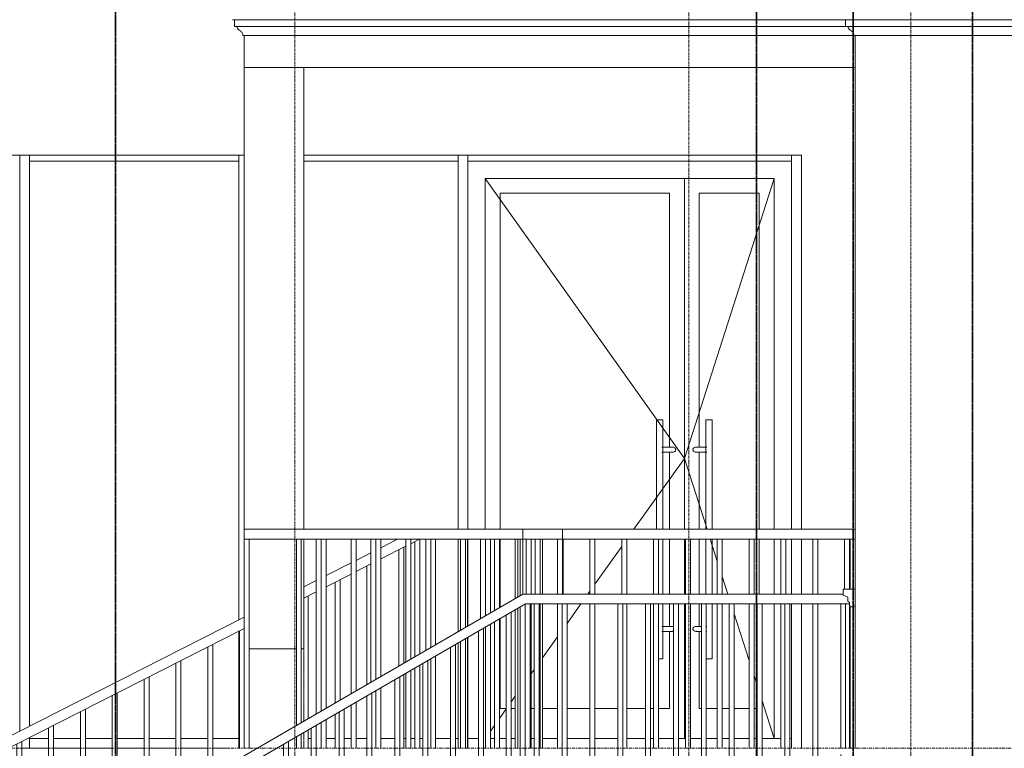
# Model space of a CAD drawing. Header units: millimetres. Extents: x -784 to 360321, y -10607 to 16514.
# Tile 12 of 95: x 63893 to 68840, y 0 to 3660. Entities that reach past the tile are written whole.
import ezdxf

# ---------------------------------------------------------------- set-up
doc = ezdxf.new("R2010")
doc.units = ezdxf.units.MM
for name, pattern in [('__FK_przerywana', [3.2004, 1.6002, -1.6002]), ('Linia siatki', [22.225, 12.7, -3.175, 3.175, -3.175]), ('Środek _2_', [31.75, 6.35, -4.7625, 15.875, -4.7625])]:
    doc.linetypes.add(name, pattern=pattern)
for name, color, linetype, lineweight in [('A-DETL-THIN', 7, 'Continuous', 5), ('A-FLOR-LEVL', 7, 'Continuous', 5), ('A-GENM', 7, 'Continuous', 5), ('A-GLAZ-CWMG', 7, 'Continuous', 5), ('S-COLS', 7, 'Continuous', 5), ('S-COLS-SYMB', 7, 'Continuous', 18), ('S-GRID', 7, 'Continuous', 5)]:
    doc.layers.add(name, color=color, linetype=linetype, lineweight=lineweight)
for name, color, linetype, lineweight, true_color in [('A-DOOR', 7, 'Continuous', 18, 0x7f7f7f), ('A-DOOR-HDLN', 7, 'Continuous', 18, 0x7f7f7f), ('A-FLOR', 7, 'Continuous', 18, 0x7f7f7f), ('A-FLOR-HRAL', 7, 'Continuous', 18, 0x7f7f7f), ('A-WALL', 7, 'Continuous', 18, 0x7f7f7f)]:
    doc.layers.add(name, color=color, linetype=linetype, lineweight=lineweight, true_color=true_color)

# ---------------------------------------------------------------- blocks, each defined once
blk = doc.blocks.new('Poręcz - 25mm-1252062-Wschód')
at = {"layer": 'A-FLOR-HRAL'}
for p, q in [((-15451.907452, 775), (-15451.907452, 1050)), ((-15426.907452, 775), (-15426.907452, 1050)), ((-15426.907452, 0), (-15426.907452, 725))]:
    blk.add_line(p, q, dxfattribs=at)
blk = doc.blocks.new('Poręcz - 25mm-V38-Wschód')
at = {"layer": 'A-FLOR-HRAL'}
for p, q in [((-15726.9, 651.7), (-15726.9, 1050)), ((-15701.9, 666.2), (-15701.9, 1050)), ((-15701.9, 0), (-15701.9, 608.4))]:
    blk.add_line(p, q, dxfattribs=at)
blk = doc.blocks.new('Poręcz - 25mm-V39-Wschód')
at = {"layer": 'A-FLOR-HRAL'}
for p, q in [((-16001.9, 492.1), (-16001.9, 1050)), ((-15976.9, 506.6), (-15976.9, 1050)), ((-15976.9, 0), (-15976.9, 448.8))]:
    blk.add_line(p, q, dxfattribs=at)
blk = doc.blocks.new('Poręcz - 25mm-V40-Wschód')
at = {"layer": 'A-FLOR-HRAL'}
for p, q in [((-16276.9, 332.5), (-16276.9, 1050)), ((-16251.9, 347.8), (-16251.9, 1050)), ((-16251.9, 0), (-16251.9, 289.2))]:
    blk.add_line(p, q, dxfattribs=at)
blk = doc.blocks.new('Poręcz - 25mm-V41-Wschód')
at = {"layer": 'A-FLOR-HRAL'}
for p, q in [((-16551.9, 172.9), (-16551.9, 1050)), ((-16526.9, 187.4), (-16526.9, 1050)), ((-16526.9, 0), (-16526.9, 129.6))]:
    blk.add_line(p, q, dxfattribs=at)
blk = doc.blocks.new('Poręcz - 25mm-V42-Wschód')
at = {"layer": 'A-FLOR-HRAL'}
for p, q in [((-16501.9, 1050), (-16501.9, 201.9)), ((-16501.9, 144.1), (-16501.9, 0))]:
    blk.add_line(p, q, dxfattribs=at)
blk = doc.blocks.new('Poręcz - 25mm-V43-Wschód')
at = {"layer": 'A-FLOR-HRAL'}
for p, q in [((-16226.9, 1050), (-16226.9, 361.5)), ((-16226.9, 303.7), (-16226.9, 0))]:
    blk.add_line(p, q, dxfattribs=at)
blk = doc.blocks.new('Poręcz - 25mm-V44-Wschód')
at = {"layer": 'A-FLOR-HRAL'}
for p, q in [((-15951.9, 1050), (-15951.9, 521.1)), ((-15951.9, 463.3), (-15951.9, 0))]:
    blk.add_line(p, q, dxfattribs=at)
blk = doc.blocks.new('Poręcz - 25mm-V45-Wschód')
at = {"layer": 'A-FLOR-HRAL'}
for p, q in [((-15676.9, 1050), (-15676.9, 680.7)), ((-15676.9, 622.9), (-15676.9, 0))]:
    blk.add_line(p, q, dxfattribs=at)
blk = doc.blocks.new('Poręcz - 25mm-V46-Wschód')
at = {"layer": 'A-FLOR-HRAL'}
for p, q in [((-15339.407452, 775), (-15339.407452, 1050)), ((-15314.407452, 775), (-15314.407452, 1050)), ((-15339.407452, 0), (-15339.407452, 725))]:
    blk.add_line(p, q, dxfattribs=at)
blk = doc.blocks.new('Poręcz - 25mm-V47-Wschód')
at = {"layer": 'A-FLOR-HRAL'}
for p, q in [((-15414.407452, 1050), (-15414.407452, 775)), ((-15414.407452, 725), (-15414.407452, 0))]:
    blk.add_line(p, q, dxfattribs=at)
blk = doc.blocks.new('Poręcz - Poręcz-1529069-Wschód')
for name in ['Poręcz - 25mm-V41-Wschód', 'Poręcz - 25mm-V42-Wschód', 'Poręcz - 25mm-V40-Wschód', 'Poręcz - 25mm-V43-Wschód', 'Poręcz - 25mm-V39-Wschód', 'Poręcz - 25mm-V44-Wschód', 'Poręcz - 25mm-V38-Wschód', 'Poręcz - 25mm-V45-Wschód', 'Poręcz - 25mm-1252062-Wschód', 'Poręcz - 25mm-V47-Wschód', 'Poręcz - 25mm-V46-Wschód']:
    blk.add_blockref(name, (0, 0))
blk = doc.blocks.new('Typ poręczy górnej - Górna poręcz_wewnętrzny_-1529173-Wschód')
at = {"layer": 'A-FLOR-HRAL'}
for p, q in [((-15314.407452, 1100), (-15514.407452, 1100)), ((-15314.407452, 1100), (-15314.407452, 1050)), ((-15314.407452, 1050), (-15514.407452, 1050))]:
    blk.add_line(p, q, dxfattribs=at)
blk = doc.blocks.new('Poręcz - 25mm-V51-Wschód')
at = {"layer": 'A-FLOR-HRAL'}
for p, q in [((-13916.9, 0), (-13916.9, 725)), ((-13891.9, 0), (-13891.9, 725)), ((-13916.9, -325), (-13916.9, -31)), ((-13891.9, -325), (-13891.9, -105))]:
    blk.add_line(p, q, dxfattribs=at)
blk = doc.blocks.new('Poręcz - 25mm-V48-Wschód')
at = {"layer": 'A-FLOR-HRAL'}
for p, q in [((2373.1, 3730), (2373.1, 4780)), ((2398.1, 3730), (2398.1, 4780))]:
    blk.add_line(p, q, dxfattribs=at)
blk = doc.blocks.new('Poręcz - 25mm-1535649-Wschód')
at = {"layer": 'A-FLOR-HRAL'}
for p, q in [((-15596.9, -487.5), (-15596.9, 669.3)), ((-15571.9, -487.5), (-15571.9, 683.8))]:
    blk.add_line(p, q, dxfattribs=at)
blk = doc.blocks.new('Poręcz - 25mm-1535647-Wschód')
at = {"layer": 'A-FLOR-HRAL'}
for p, q in [((-15711.9, -487.5), (-15711.9, 602.6)), ((-15736.9, -487.5), (-15736.9, 588.1))]:
    blk.add_line(p, q, dxfattribs=at)
blk = doc.blocks.new('Poręcz - 25mm-1535644-Wschód')
at = {"layer": 'A-FLOR-HRAL'}
for p, q in [((-15526.9, -325), (-15526.9, 709.9)), ((-15501.9, -325), (-15501.9, 724.4)), ((-15526.9, -325), (-15514.4, -325))]:
    blk.add_line(p, q, dxfattribs=at)
blk = doc.blocks.new('Poręcz - Poręcz-1535583-Wschód')
for name, p in [('Poręcz - 25mm-1535644-Wschód', (0, 0)), ('Poręcz - 25mm-V48-Wschód', (-17830, -4055)), ('Poręcz - 25mm-V48-Wschód', (-17690, -4055)), ('Poręcz - 25mm-V48-Wschód', (-17550, -4055)), ('Poręcz - 25mm-V48-Wschód', (-17410, -4055)), ('Poręcz - 25mm-V48-Wschód', (-17270, -4055)), ('Poręcz - 25mm-V48-Wschód', (-17130, -4055)), ('Poręcz - 25mm-V48-Wschód', (-16990, -4055)), ('Poręcz - 25mm-V48-Wschód', (-16850, -4055)), ('Poręcz - 25mm-V48-Wschód', (-16710, -4055)), ('Poręcz - 25mm-V48-Wschód', (-16570, -4055)), ('Poręcz - 25mm-V48-Wschód', (-16430, -4055)), ('Poręcz - 25mm-V51-Wschód', (0, 0)), ('Poręcz - 25mm-1535649-Wschód', (0, 0)), ('Poręcz - 25mm-1535647-Wschód', (0, 0)), ('Poręcz - 25mm-1535649-Wschód', (-280, -162.5)), ('Poręcz - 25mm-1535647-Wschód', (-280, -162.5)), ('Poręcz - 25mm-1535649-Wschód', (-560, -325)), ('Poręcz - 25mm-1535647-Wschód', (-560, -325)), ('Poręcz - 25mm-1535649-Wschód', (-840, -487.5)), ('Poręcz - 25mm-1535647-Wschód', (-840, -487.5)), ('Poręcz - 25mm-1535649-Wschód', (-1120, -650))]:
    blk.add_blockref(name, p)
blk = doc.blocks.new('Poręcz - 25mm-V53-Wschód')
at = {"layer": 'A-FLOR-HRAL'}
for p, q in [((-15501.5, 0), (-15501.5, 724.7)), ((-15476.5, 725), (-15476.5, 0)), ((-15501.5, -325), (-15501.5, -150)), ((-15476.5, -150), (-15476.5, -325))]:
    blk.add_line(p, q, dxfattribs=at)
blk = doc.blocks.new('Poręcz - Poręcz-1535587-Wschód')
blk.add_blockref('Poręcz - 25mm-V53-Wschód', (0, 0))
blk = doc.blocks.new('Typ poręczy górnej - Górna poręcz_wewnętrzny_-1535603-Wschód')
at = {"layer": 'A-FLOR-HRAL'}
for p, q in [((-15514.4, 775), (-16914.4, -37.5)), ((-13904.4, 775), (-15514.4, 775)), ((-15500.9, 725), (-16914.4, -95.3)), ((-13871.8, 725), (-15500.9, 725)), ((-16914.4, -95.3), (-16914.4, -37.5))]:
    blk.add_line(p, q, dxfattribs=at)
blk = doc.blocks.new('Poręcz - 25mm-V54-Wschód')
at = {"layer": 'A-FLOR-HRAL'}
for p, q in [((-15551.9, 753.2), (-15551.9, 1050)), ((-15526.9, 767.7), (-15526.9, 1050)), ((-15551.9, 0), (-15551.9, 695.4))]:
    blk.add_line(p, q, dxfattribs=at)
blk = doc.blocks.new('Poręcz - 25mm-V55-Wschód')
at = {"layer": 'A-FLOR-HRAL'}
for p, q in [((-15826.9, 593.6), (-15826.9, 1050)), ((-15801.9, 608.1), (-15801.9, 1050)), ((-15801.9, 0), (-15801.9, 550.3)), ((-15826.9, 0), (-15826.9, 535.8))]:
    blk.add_line(p, q, dxfattribs=at)
blk = doc.blocks.new('Poręcz - 25mm-V56-Wschód')
at = {"layer": 'A-FLOR-HRAL'}
for p, q in [((-16101.9, 434), (-16101.9, 1050)), ((-16076.9, 448.5), (-16076.9, 1050)), ((-16101.9, 0), (-16101.9, 376.2)), ((-16076.9, 0), (-16076.9, 390.7))]:
    blk.add_line(p, q, dxfattribs=at)
blk = doc.blocks.new('Poręcz - 25mm-V57-Wschód')
at = {"layer": 'A-FLOR-HRAL'}
for p, q in [((-16376.9, 274.4), (-16376.9, 1050)), ((-16351.9, 289), (-16351.9, 1050)), ((-16376.9, 0), (-16376.9, 216.6)), ((-16351.9, 0), (-16351.9, 231.1))]:
    blk.add_line(p, q, dxfattribs=at)
blk = doc.blocks.new('Poręcz - 25mm-V58-Wschód')
at = {"layer": 'A-FLOR-HRAL'}
for p, q in [((-16651.9, 114.8), (-16651.9, 1050)), ((-16626.9, 129.4), (-16626.9, 1050)), ((-16651.9, 0), (-16651.9, 57)), ((-16626.9, 0), (-16626.9, 71.5))]:
    blk.add_line(p, q, dxfattribs=at)
blk = doc.blocks.new('Poręcz - 25mm-V59-Wschód')
at = {"layer": 'A-FLOR-HRAL'}
for p, q in [((-15539.4, 760.5), (-15539.4, 1050)), ((-15514.4, 775), (-15514.4, 1050)), ((-15539.4, 0), (-15539.4, 702.7))]:
    blk.add_line(p, q, dxfattribs=at)
blk = doc.blocks.new('Poręcz - Poręcz-1535739-Wschód')
for name, p in [('Poręcz - 25mm-V48-Wschód', (-19287.5, -3730)), ('Poręcz - 25mm-V58-Wschód', (0, 0)), ('Poręcz - 25mm-V57-Wschód', (0, 0)), ('Poręcz - 25mm-V56-Wschód', (0, 0)), ('Poręcz - 25mm-V55-Wschód', (0, 0)), ('Poręcz - 25mm-V54-Wschód', (0, 0)), ('Poręcz - 25mm-V59-Wschód', (0, 0))]:
    blk.add_blockref(name, p)
blk = doc.blocks.new('Typ poręczy górnej - Górna poręcz_wewnętrzny_-1535801-Wschód')
at = {"layer": 'A-FLOR-HRAL'}
for p, q in [((-16914.407452, 1050), (-16914.407452, 1100)), ((-15514.407452, 1100), (-16914.407452, 1100)), ((-15514.407452, 1100), (-15514.407452, 1050)), ((-15514.407452, 1050), (-16914.407452, 1050))]:
    blk.add_line(p, q, dxfattribs=at)
blk = doc.blocks.new('ARC_DOOR_DOUBLE_CURTIN WALL - ARC_DOOR_DOUBLE_CURTIN WALL-1781457-Wschód')
at = {"layer": 'A-DOOR'}
for p, q in [((-14702.4, 2863), (-15702.4, 2863)), ((-15702.4, 1100), (-15702.4, 2863)), ((-15702.4, 2863), (-15702.4, 1100)), ((-15702.4, 2863), (-14251.4, 2863)), ((-14251.4, 2863), (-14702.4, 2863)), ((-14702.4, 1100), (-14702.4, 2863)), ((-14702.4, 2863), (-14702.4, 1100)), ((-14251.4, 2863), (-14251.4, 1100)), ((-14251.4, 1100), (-14251.4, 2863)), ((-15627.4, 2788), (-15627.4, 1100)), ((-15627.4, 2788), (-14777.4, 2788)), ((-14777.4, 1512.3), (-14777.4, 2788)), ((-14627.4, 2788), (-14627.4, 1512.3)), ((-14627.4, 2788), (-14326.4, 2788)), ((-14326.4, 1100), (-14326.4, 2788)), ((-14842.4, 1650), (-14842.4, 1100)), ((-14810.4, 1650), (-14842.4, 1650)), ((-14810.4, 1505.3), (-14810.4, 1650)), ((-14594.4, 1650), (-14594.4, 1505.3)), ((-14562.4, 1650), (-14594.4, 1650)), ((-14562.4, 1100), (-14562.4, 1650)), ((-14762.4, 1512.5), (-14815.1, 1512.5)), ((-14815.1, 1487.5), (-14762.4, 1487.5)), ((-14810.4, 1100), (-14810.4, 1494.7)), ((-14777.4, 1100), (-14777.4, 1487.7)), ((-14589.7, 1512.5), (-14642.4, 1512.5)), ((-14642.4, 1487.5), (-14589.7, 1487.5)), ((-14627.4, 1487.7), (-14627.4, 1100)), ((-14594.4, 1494.7), (-14594.4, 1100)), ((-15627.4, 1050), (-15627.4, 709.4)), ((-14810.4, 775), (-14810.4, 1050)), ((-14777.4, 775), (-14777.4, 1050)), ((-14702.4, 775), (-14702.4, 1050)), ((-14702.4, 1050), (-14702.4, 775)), ((-14627.4, 1050), (-14627.4, 775)), ((-14594.4, 1050), (-14594.4, 775)), ((-14562.4, 775), (-14562.4, 1050)), ((-14326.4, 775), (-14326.4, 1050)), ((-14251.4, 1050), (-14251.4, 775)), ((-14251.4, 775), (-14251.4, 1050)), ((-14810.4, 605.3), (-14810.4, 725)), ((-14777.4, 612.3), (-14777.4, 725)), ((-14702.4, 50), (-14702.4, 725)), ((-14702.4, 725), (-14702.4, 50)), ((-14627.4, 725), (-14627.4, 612.3)), ((-14562.4, 450), (-14562.4, 725)), ((-14251.4, 725), (-14251.4, 50)), ((-14251.4, 50), (-14251.4, 725)), ((-15627.4, 651.6), (-15627.4, 200)), ((-14762.4, 612.5), (-14815.1, 612.5)), ((-14810.4, 450), (-14810.4, 594.7)), ((-14616.9, 612.5), (-14642.4, 612.5)), ((-14589.7, 612.5), (-14591.9, 612.5)), ((-14815.1, 587.5), (-14762.4, 587.5)), ((-14777.4, 200), (-14777.4, 587.7)), ((-14642.4, 587.5), (-14616.9, 587.5)), ((-14627.4, 587.7), (-14627.4, 200)), ((-14591.9, 587.5), (-14589.7, 587.5)), ((-14832, 450), (-14810.4, 450)), ((-14592, 450), (-14562.4, 450)), ((-15627.4, 200), (-15596.9, 200)), ((-15571.9, 200), (-15551.9, 200)), ((-15471.9, 200), (-15456.9, 200)), ((-15414.4, 200), (-15339.4, 200)), ((-15291.9, 200), (-15176.9, 200)), ((-15151.9, 200), (-15036.9, 200)), ((-14991.9, 200), (-14896.9, 200)), ((-14871.9, 200), (-14856.9, 200)), ((-14831.9, 200), (-14777.4, 200)), ((-14627.4, 200), (-14616.9, 200)), ((-14591.9, 200), (-14536.9, 200)), ((-14511.9, 200), (-14476.9, 200)), ((-14451.9, 200), (-14376.9, 200)), ((-14351.9, 200), (-14336.9, 200))]:
    blk.add_line(p, q, dxfattribs=at)
at = {"layer": 'A-DOOR', "flags": 128}
for points in [[(-14744.7, 1500), (-14745.1, 1502.6), (-14746.3, 1505.1), (-14748.1, 1507.3), (-14750.6, 1509.3), (-14753.6, 1510.8), (-14756.9, 1511.9), (-14760.6, 1512.4), (-14764.3, 1512.4)], [(-14764.3, 1487.6), (-14760.6, 1487.6), (-14756.9, 1488.1), (-14753.6, 1489.2), (-14750.6, 1490.7), (-14748.1, 1492.7), (-14746.3, 1494.9), (-14745.1, 1497.4), (-14744.7, 1500)], [(-14640.6, 1512.4), (-14644.3, 1512.4), (-14647.9, 1511.9), (-14651.2, 1510.8), (-14654.2, 1509.3), (-14656.7, 1507.3), (-14658.6, 1505.1), (-14659.7, 1502.6), (-14660.1, 1500)], [(-14660.1, 1500), (-14659.7, 1497.4), (-14658.6, 1494.9), (-14656.7, 1492.7), (-14654.2, 1490.7), (-14651.2, 1489.2), (-14647.9, 1488.1), (-14644.3, 1487.6), (-14640.6, 1487.6)], [(-14756.9, 611.9), (-14760.6, 612.4), (-14764.3, 612.4)], [(-14640.6, 612.4), (-14644.3, 612.4), (-14647.9, 611.9), (-14651.2, 610.8), (-14654.2, 609.3), (-14656.7, 607.3), (-14658.6, 605.1), (-14659.7, 602.6), (-14660.1, 600)], [(-14660.1, 600), (-14659.7, 597.4), (-14658.6, 594.9), (-14656.7, 592.7), (-14654.2, 590.7), (-14651.2, 589.2), (-14647.9, 588.1), (-14644.3, 587.6), (-14640.6, 587.6)], [(-14764.3, 587.6), (-14760.6, 587.6), (-14756.9, 588.1)]]:
    blk.add_lwpolyline(points, dxfattribs=at)
at = {"layer": 'A-DOOR'}
for points in [[(-14810.4, 1505.3), (-14810.4, 1504.5), (-14810.5, 1502.8), (-14810.5, 1501), (-14810.5, 1500)], [(-14810.5, 1500), (-14810.5, 1499), (-14810.5, 1497.2), (-14810.4, 1495.5), (-14810.4, 1494.7)], [(-14594.3, 1500), (-14594.3, 1501), (-14594.4, 1502.8), (-14594.4, 1504.5), (-14594.4, 1505.3)], [(-14594.4, 1494.7), (-14594.4, 1495.5), (-14594.4, 1497.2), (-14594.3, 1499), (-14594.3, 1500)], [(-14810.4, 605.3), (-14810.4, 604.5), (-14810.5, 602.8), (-14810.5, 601), (-14810.5, 600)], [(-14810.5, 600), (-14810.5, 599), (-14810.5, 597.2), (-14810.4, 595.5), (-14810.4, 594.7)]]:
    blk.add_open_spline(points, degree=3, dxfattribs=at)
at = {"layer": 'A-DOOR-HDLN'}
for p, q in [((-15702.4, 2863), (-14702.4, 1456.5)), ((-14251.4, 2863), (-14702.4, 1456.5)), ((-14702.4, 1456.5), (-14955.9, 1100)), ((-14702.4, 1456.5), (-14588.1, 1100)), ((-14572.1, 1050), (-14536.9, 940.4)), ((-15016.9, 1014.2), (-15151.9, 824.3)), ((-14511.9, 862.4), (-14483.9, 775)), ((-15176.9, 789.1), (-15186.9, 775)), ((-15222.5, 725), (-15291.9, 627.4)), ((-14451.9, 675.3), (-14376.9, 441.4)), ((-15339.4, 560.6), (-15414.4, 455.1)), ((-15456.9, 395.3), (-15471.9, 374.2)), ((-14351.9, 363.4), (-14336.9, 316.6)), ((-15551.9, 261.7), (-15571.9, 233.5)), ((-15596.9, 198.4), (-15631.9, 149.2)), ((-14311.9, 238.7), (-14251.4, 50)), ((-15656.9, 114), (-15676.9, 85.9))]:
    blk.add_line(p, q, dxfattribs=at)
blk = doc.blocks.new('Prostokątny szpros - 50 x 150mm-1781455-Wschód')
at = {"layer": 'A-GLAZ-CWMG', "color": 8, "lineweight": 18, "true_color": 0x7f7f7f}
for p, q in [((-15789.407452, 2950), (-15789.407452, 2980)), ((-14164.407452, 2980), (-14164.407452, 2950)), ((-15789.407452, 2950), (-14164.407452, 2950))]:
    blk.add_line(p, q, dxfattribs=at)
blk = doc.blocks.new('Prostokątny szpros - 50 x 150mm-1736145-Wschód')
at = {"layer": 'A-GLAZ-CWMG', "color": 8, "lineweight": 18, "true_color": 0x7f7f7f}
for p, q in [((-14164.407452, 2980), (-14164.407452, 1100)), ((-14164.407452, 1050), (-14164.407452, 775)), ((-14164.407452, 725), (-14164.407452, 0))]:
    blk.add_line(p, q, dxfattribs=at)
blk = doc.blocks.new('Prostokątny szpros - 50 x 150mm-1736108-Wschód')
at = {"layer": 'A-GLAZ-CWMG', "color": 8, "lineweight": 18, "true_color": 0x7f7f7f}
for p, q in [((-16940.7, 2980), (-16940.7, 644.9)), ((-16940.7, 588.8), (-16940.7, 0))]:
    blk.add_line(p, q, dxfattribs=at)
blk = doc.blocks.new('Prostokątny szpros - 50 x 150mm-V64-Wschód')
at = {"layer": 'A-GLAZ-CWMG', "color": 8, "lineweight": 18, "true_color": 0x7f7f7f}
for p, q in [((-15839.4, 2980), (-15839.4, 1100)), ((-15789.4, 1100), (-15789.4, 2980)), ((-15839.4, 1050), (-15839.4, 586.4)), ((-15789.4, 615.4), (-15789.4, 1050)), ((-15789.4, 0), (-15789.4, 557.6)), ((-15839.4, 528.6), (-15839.4, 0))]:
    blk.add_line(p, q, dxfattribs=at)
blk = doc.blocks.new('Prostokątny szpros - 50 x 150mm-1834750-Wschód')
at = {"layer": 'A-GLAZ-CWMG', "color": 8, "lineweight": 18, "true_color": 0x7f7f7f}
for p, q in [((-16576.907452, 50), (-16591.907452, 50)), ((-16456.907452, 50), (-16501.907452, 50)), ((-16376.907452, 50), (-16411.907452, 50)), ((-16296.907452, 50), (-16351.907452, 50)), ((-16156.907452, 50), (-16226.907452, 50)), ((-16101.907452, 50), (-16111.907452, 50)), ((-16056.907452, 50), (-16076.907452, 50)), ((-16016.907452, 50), (-16031.907452, 50)), ((-15876.907452, 50), (-15951.907452, 50)), ((-15839.407452, 50), (-15851.907452, 50)), ((-15839.407452, 50), (-15839.407452, 0))]:
    blk.add_line(p, q, dxfattribs=at)
blk = doc.blocks.new('Prostokątny szpros - 50 x 150mm-1781456-Wschód')
at = {"layer": 'A-GLAZ-CWMG', "color": 8, "lineweight": 18, "true_color": 0x7f7f7f}
for p, q in [((-15789.407452, 0), (-15789.407452, 50)), ((-15736.907452, 50), (-15789.407452, 50)), ((-15656.907452, 50), (-15676.907452, 50)), ((-15596.907452, 50), (-15631.907452, 50)), ((-15551.907452, 50), (-15571.907452, 50)), ((-15456.907452, 50), (-15471.907452, 50)), ((-15339.407452, 50), (-15414.407452, 50)), ((-15176.907452, 50), (-15291.907452, 50)), ((-15036.907452, 50), (-15151.907452, 50)), ((-14896.907452, 50), (-14991.907452, 50)), ((-14856.907452, 50), (-14871.907452, 50)), ((-14756.907452, 50), (-14831.907452, 50)), ((-14696.907452, 50), (-14731.907452, 50)), ((-14616.907452, 50), (-14671.907452, 50)), ((-14536.907452, 50), (-14591.907452, 50)), ((-14476.907452, 50), (-14511.907452, 50)), ((-14376.907452, 50), (-14451.907452, 50)), ((-14336.907452, 50), (-14351.907452, 50)), ((-14216.907452, 50), (-14311.907452, 50)), ((-14164.407452, 50), (-14171.907452, 50)), ((-14164.407452, 50), (-14164.407452, 0))]:
    blk.add_line(p, q, dxfattribs=at)
blk = doc.blocks.new('Prostokątny szpros - 50 x 150mm-1834751-Wschód')
at = {"layer": 'A-GLAZ-CWMG', "color": 8, "lineweight": 18, "true_color": 0x7f7f7f}
for p, q in [((-17991.907452, 2950), (-17991.907452, 2980)), ((-16940.657452, 2980), (-16940.657452, 2950)), ((-17991.907452, 2950), (-16940.657452, 2950))]:
    blk.add_line(p, q, dxfattribs=at)
blk = doc.blocks.new('Prostokątny szpros - 50 x 150mm-V65-Wschód')
at = {"layer": 'A-GLAZ-CWMG', "color": 8, "lineweight": 18, "true_color": 0x7f7f7f}
for p in [(-15839.407452, 2980), (-16614.407452, 2950)]:
    blk.add_line(p, (-15839.407452, 2950), dxfattribs=at)
blk = doc.blocks.new('Prostokątny szpros - 50 x 150mm-V67-Wschód')
at = {"layer": 'A-GLAZ-CWMG', "color": 8, "lineweight": 18, "true_color": 0x7f7f7f}
for p, q in [((-17991.907452, 0), (-17991.907452, 50)), ((-17896.907452, 50), (-17991.907452, 50)), ((-17736.907452, 50), (-17871.907452, 50)), ((-17576.907452, 50), (-17711.907452, 50)), ((-17416.907452, 50), (-17551.907452, 50)), ((-17256.907452, 50), (-17391.907452, 50)), ((-17096.907452, 50), (-17231.907452, 50)), ((-16940.657452, 50), (-17071.907452, 50)), ((-16940.657452, 50), (-16940.657452, 0))]:
    blk.add_line(p, q, dxfattribs=at)
blk = doc.blocks.new('Prostokątny szpros - 50 x 150mm-V68-Wschód')
at = {"layer": 'A-GLAZ-CWMG', "color": 8, "lineweight": 18, "true_color": 0x7f7f7f}
for p, q in [((-18041.9, 2980), (-18041.9, 85.6)), ((-17991.9, 111), (-17991.9, 2980)), ((-17991.9, 0), (-17991.9, 55))]:
    blk.add_line(p, q, dxfattribs=at)
blk = doc.blocks.new('Poręcz - 25mm-V70-Wschód')
at = {"layer": 'A-FLOR-HRAL', "color": 7, "lineweight": 5}
for p, q in [((-13896.907452, 800), (-13896.907452, 1050)), ((-13871.907452, 800), (-13871.907452, 1050)), ((-13871.907452, 0), (-13871.907452, 725))]:
    blk.add_line(p, q, dxfattribs=at)
blk = doc.blocks.new('Poręcz - 25mm-V71-Wschód')
at = {"layer": 'A-FLOR-HRAL', "color": 7, "lineweight": 5}
for p, q in [((-14056.907452, 775), (-14056.907452, 1050)), ((-14031.907452, 775), (-14031.907452, 1050))]:
    blk.add_line(p, q, dxfattribs=at)
blk = doc.blocks.new('Poręcz - 25mm-V72-Wschód')
at = {"layer": 'A-FLOR-HRAL', "color": 7, "lineweight": 5}
for p, q in [((-14216.907452, 775), (-14216.907452, 1050)), ((-14191.907452, 775), (-14191.907452, 1050)), ((-14216.907452, 0), (-14216.907452, 725))]:
    blk.add_line(p, q, dxfattribs=at)
blk = doc.blocks.new('Poręcz - 25mm-V73-Wschód')
at = {"layer": 'A-FLOR-HRAL', "color": 7, "lineweight": 5}
for p, q in [((-14376.907452, 775), (-14376.907452, 1050)), ((-14351.907452, 775), (-14351.907452, 1050)), ((-14376.907452, 0), (-14376.907452, 725)), ((-14351.907452, 0), (-14351.907452, 725))]:
    blk.add_line(p, q, dxfattribs=at)
blk = doc.blocks.new('Poręcz - 25mm-V74-Wschód')
at = {"layer": 'A-FLOR-HRAL', "color": 7, "lineweight": 5}
for p, q in [((-15016.907452, 775), (-15016.907452, 1050)), ((-14991.907452, 775), (-14991.907452, 1050)), ((-14991.907452, 0), (-14991.907452, 725))]:
    blk.add_line(p, q, dxfattribs=at)
blk = doc.blocks.new('Poręcz - 25mm-V75-Wschód')
at = {"layer": 'A-FLOR-HRAL', "color": 7, "lineweight": 5}
blk.add_line((-15311.907452, 775), (-15311.907452, 1050), dxfattribs=at)
blk = doc.blocks.new('Poręcz - 25mm-V76-Wschód')
at = {"layer": 'A-FLOR-HRAL', "color": 7, "lineweight": 5}
for p, q in [((-15656.9, 692.3), (-15656.9, 1050)), ((-15631.9, 706.8), (-15631.9, 1050)), ((-15631.9, 0), (-15631.9, 649)), ((-15656.9, 0), (-15656.9, 634.5))]:
    blk.add_line(p, q, dxfattribs=at)
blk = doc.blocks.new('Poręcz - 25mm-V77-Wschód')
at = {"layer": 'A-FLOR-HRAL', "color": 7, "lineweight": 5}
for p, q in [((-15791.9, 614), (-15791.9, 1050)), ((-15791.9, 0), (-15791.9, 556.1))]:
    blk.add_line(p, q, dxfattribs=at)
blk = doc.blocks.new('Poręcz - 25mm-1783699-Wschód')
at = {"layer": 'A-FLOR-HRAL', "color": 7, "lineweight": 5}
for p, q in [((-16136.9, 413.7), (-16136.9, 996.9)), ((-16111.9, 428.2), (-16111.9, 1009.6)), ((-16111.9, 0), (-16111.9, 370.4))]:
    blk.add_line(p, q, dxfattribs=at)
blk = doc.blocks.new('Poręcz - 25mm-1783697-Wschód')
at = {"layer": 'A-FLOR-HRAL', "color": 7, "lineweight": 5}
blk.add_line((-16296.9, 320.9), (-16296.9, 915.7), dxfattribs=at)
blk = doc.blocks.new('Poręcz - 25mm-V78-Wschód')
at = {"layer": 'A-FLOR-HRAL', "color": 7, "lineweight": 5}
for p, q in [((-16431.9, 242.5), (-16431.9, 847.1)), ((-16456.9, 228), (-16456.9, 834.4)), ((-16456.9, 0), (-16456.9, 170.2))]:
    blk.add_line(p, q, dxfattribs=at)
blk = doc.blocks.new('Poręcz - 25mm-V79-Wschód')
at = {"layer": 'A-FLOR-HRAL', "color": 7, "lineweight": 5}
for p, q in [((-16591.9, 149.7), (-16591.9, 765.9)), ((-16591.9, 0), (-16591.9, 91.9))]:
    blk.add_line(p, q, dxfattribs=at)
blk = doc.blocks.new('Poręcz - 25mm-V80-Wschód')
at = {"layer": 'A-FLOR-HRAL', "color": 7, "lineweight": 5}
for p, q in [((-16936.9, 0), (-16936.9, 590.7)), ((-16936.9, -487.5), (-16936.9, -124.1))]:
    blk.add_line(p, q, dxfattribs=at)
blk = doc.blocks.new('Poręcz - 25mm-V81-Wschód')
at = {"layer": 'A-FLOR-HRAL', "color": 7, "lineweight": 5}
for p, q in [((-17096.9, -650), (-17096.9, 509.4)), ((-17071.9, -650), (-17071.9, 522.1))]:
    blk.add_line(p, q, dxfattribs=at)
blk = doc.blocks.new('Poręcz - 25mm-V82-Wschód')
at = {"layer": 'A-FLOR-HRAL', "color": 7, "lineweight": 5}
for p, q in [((-17256.9, -650), (-17256.9, 428.2)), ((-17231.9, -650), (-17231.9, 440.9))]:
    blk.add_line(p, q, dxfattribs=at)
blk = doc.blocks.new('Poręcz - 25mm-1783695-Wschód')
at = {"layer": 'A-FLOR-HRAL', "color": 7, "lineweight": 5}
for p, q in [((-16031.9, 474.7), (-16031.9, 1050)), ((-16056.9, 460.2), (-16056.9, 1037.6)), ((-16056.9, 0), (-16056.9, 402.3)), ((-16031.9, 0), (-16031.9, 416.9))]:
    blk.add_line(p, q, dxfattribs=at)
blk = doc.blocks.new('Poręcz - 25mm-V83-Wschód')
at = {"layer": 'A-FLOR-HRAL', "color": 7, "lineweight": 5}
for p, q in [((-13869.4, 800), (-13869.4, 1050)), ((-13869.4, 0), (-13869.4, 710.2))]:
    blk.add_line(p, q, dxfattribs=at)
blk = doc.blocks.new('Poręcz - 25mm-1723080-Wschód')
at = {"layer": 'A-FLOR-HRAL', "color": 7, "lineweight": 5}
for p, q in [((-18284.4, -1137.5), (-18284.4, -93.6)), ((-18259.4, -1137.5), (-18259.4, -80.9))]:
    blk.add_line(p, q, dxfattribs=at)
blk = doc.blocks.new('Poręcz - Poręcz-1783669-Wschód')
for name, p in [('Poręcz - 25mm-1783695-Wschód', (0, 0)), ('Poręcz - 25mm-V77-Wschód', (0, 0)), ('Poręcz - 25mm-V76-Wschód', (0, 0)), ('Poręcz - 25mm-V74-Wschód', (-480, 0)), ('Poręcz - 25mm-V75-Wschód', (0, 0)), ('Poręcz - 25mm-V71-Wschód', (-1120, 0)), ('Poręcz - 25mm-V74-Wschód', (0, 0)), ('Poręcz - 25mm-V73-Wschód', (-480, 0)), ('Poręcz - 25mm-V73-Wschód', (-320, 0)), ('Poręcz - 25mm-V73-Wschód', (-160, 0)), ('Poręcz - 25mm-V73-Wschód', (0, 0)), ('Poręcz - 25mm-V72-Wschód', (0, 0)), ('Poręcz - 25mm-V71-Wschód', (0, 0)), ('Poręcz - 25mm-V70-Wschód', (0, 0)), ('Poręcz - 25mm-V83-Wschód', (0, 0)), ('Poręcz - 25mm-1783699-Wschód', (0, 0)), ('Poręcz - 25mm-1783697-Wschód', (0, 0)), ('Poręcz - 25mm-V78-Wschód', (0, 0)), ('Poręcz - 25mm-V79-Wschód', (0, 0)), ('Poręcz - 25mm-V80-Wschód', (0, 0)), ('Poręcz - 25mm-V81-Wschód', (0, 0)), ('Poręcz - 25mm-V82-Wschód', (0, 0)), ('Poręcz - 25mm-V81-Wschód', (-320, -162.5)), ('Poręcz - 25mm-V82-Wschód', (-320, -162.5)), ('Poręcz - 25mm-V81-Wschód', (-640, -325)), ('Poręcz - 25mm-V82-Wschód', (-640, -325)), ('Poręcz - 25mm-V81-Wschód', (-960, -487.5)), ('Poręcz - 25mm-V82-Wschód', (-960, -487.5)), ('Poręcz - 25mm-1723080-Wschód', (0, 0))]:
    blk.add_blockref(name, p)
blk = doc.blocks.new('Typ poręczy górnej - Górna poręcz_wewnętrzny_-1783678-Wschód')
at = {"layer": 'A-FLOR-HRAL', "color": 7, "lineweight": 5}
for p, q in [((-13844.4, 1100), (-15314.4, 1100)), ((-16142.9, 1050), (-16226.9, 1007.3)), ((-16032.4, 1050), (-16076.9, 1027.4)), ((-13844.4, 1050), (-15314.4, 1050)), ((-16101.9, 1014.7), (-16226.9, 951.2)), ((-16276.9, 981.9), (-16351.9, 943.8)), ((-16376.9, 931.2), (-16501.9, 867.7)), ((-16276.9, 925.9), (-16351.9, 887.8)), ((-16551.9, 842.3), (-16614.4, 810.5)), ((-16376.9, 875.1), (-16501.9, 811.6)), ((-16551.9, 786.2), (-16614.4, 754.5)), ((-16914.4, 658.2), (-18284.4, -37.5)), ((-16914.4, 602.1), (-18284.4, -93.6)), ((-18284.4, -93.6), (-18284.4, -37.5))]:
    blk.add_line(p, q, dxfattribs=at)
blk = doc.blocks.new('Modele ogólne 6 - Modele ogólne 6-1838818-Wschód')
at = {"layer": 'A-GENM'}
for p, q in [((-13844.4, 4530), (-13904.4, 4530)), ((-13904.4, 4530), (-13904.4, 4500)), ((-13904.4, 4500), (-13881.7, 4489.4)), ((-13881.7, 4489.4), (-13881.7, 4469.4)), ((-13881.7, 4469.4), (-13872.5, 4462.9)), ((-13872.5, 4462.9), (-13870.5, 4440)), ((-13870.5, 4440), (-13850.5, 4440)), ((-13844.4, 800), (-13904.4, 800)), ((-13904.4, 800), (-13904.4, 770)), ((-13904.4, 770), (-13881.7, 759.4)), ((-13881.7, 759.4), (-13881.7, 739.4)), ((-13881.7, 739.4), (-13872.5, 732.9)), ((-13872.5, 732.9), (-13870.5, 710)), ((-13870.5, 710), (-13850.5, 710))]:
    blk.add_line(p, q, dxfattribs=at)
for centre in [(-13844.4, 4440), (-13844.4, 710)]:
    blk.add_arc(centre, 6.06, 90, 180, dxfattribs=at)
blk = doc.blocks.new('Modele ogólne 9 - Modele ogólne 9-1844056-Wschód')
at = {"layer": 'A-GENM'}
for p, q in [((-16972.6, 3660), (-13902.6, 3660)), ((-16961.9, 3660), (-16961.9, 3625)), ((-16961.9, 3625), (-13891.9, 3625)), ((-13902.6, 3660), (-5964.4, 3660)), ((-13891.9, 3660), (-13891.9, 3625)), ((-13891.9, 3625), (-5964.4, 3625)), ((-16920.7, 3580), (-13850.7, 3580)), ((-13850.7, 3580), (-5964.4, 3580))]:
    blk.add_line(p, q, dxfattribs=at)
for points in [[(-16950.7, 3625), (-16950.2, 3622.9), (-16948.9, 3618.8), (-16945.6, 3613.2), (-16941.1, 3608.5), (-16937.6, 3606), (-16935.7, 3605)], [(-13880.7, 3625), (-13880.2, 3622.9), (-13878.9, 3618.8), (-13875.6, 3613.2), (-13871.1, 3608.5), (-13867.6, 3606), (-13865.7, 3605)], [(-16935.7, 3605), (-16933.8, 3604), (-16930.5, 3601.7), (-16926.2, 3597.2), (-16923.1, 3592), (-16921.1, 3586.1), (-16920.7, 3582), (-16920.7, 3580)], [(-13865.7, 3605), (-13863.8, 3604), (-13860.5, 3601.7), (-13856.2, 3597.2), (-13853.1, 3592), (-13851.1, 3586.1), (-13850.7, 3582), (-13850.7, 3580)]]:
    blk.add_open_spline(points, degree=3, dxfattribs=at)

msp = doc.modelspace()

# ---------------------------------------------------------------- linework, layer by layer
at = {"layer": 'A-DETL-THIN', "color": 6, "linetype": '__FK_przerywana', "lineweight": 35, "true_color": 0xff00ff}
msp.add_line((67595.3, -2354.4), (67595.3, 14617.6), dxfattribs=at)
at = {"layer": 'A-DETL-THIN', "color": 5, "linetype": '__FK_przerywana', "lineweight": 35, "true_color": 0x0000ff}
for p, q in [((64374.7, -1845), (64374.7, 6202.3)), ((68680.5, 6202.3), (68680.5, -1845))]:
    msp.add_line(p, q, dxfattribs=at)
at = {"layer": 'A-DETL-THIN', "color": 4, "linetype": '__FK_przerywana', "lineweight": 35, "true_color": 0x00ffff}
msp.add_line((68080.5, 5302.3), (68080.5, -2088), dxfattribs=at)
at = {"layer": 'A-FLOR'}
for p in [(65020.5, 3580), (68090.5, 3420)]:
    msp.add_line(p, (65020.5, 3420), dxfattribs=at)
at = {"layer": 'A-FLOR-LEVL', "linetype": 'Środek _2_'}
msp.add_line((61576.6, 0), (95664.4, 0), dxfattribs=at)
at = {"layer": 'A-WALL'}
for p, q in [((68090.5, 0), (68090.5, 3580)), ((64038, 0), (63903, 0)), ((64198, 0), (64063, 0)), ((64358, 0), (64223, 0)), ((64518, 0), (64383, 0)), ((64678, 0), (64543, 0)), ((64838, 0), (64703, 0)), ((64940.5, 0), (64863, 0))]:
    msp.add_line(p, q, dxfattribs=at)
at = {"layer": 'A-WALL', "color": 7, "lineweight": 5}
for p, q in [((61715.5, 2980), (65020.5, 2980)), ((65320.5, 2980), (67820.5, 2980)), ((67820.5, 2980), (67820.5, 1100)), ((67820.5, 1050), (67820.5, 775)), ((67820.5, 725), (67820.5, 0))]:
    msp.add_line(p, q, dxfattribs=at)
at = {"layer": 'S-COLS', "linetype": '__FK_przerywana', "lineweight": 18}
for p, q in [((65045.5, 500), (65283, 500)), ((65308, 500), (65320.5, 500)), ((65320.5, 136.6), (65320.5, 500)), ((65320.5, 0), (65320.5, 78.8))]:
    msp.add_line(p, q, dxfattribs=at)
at = {"layer": 'S-COLS-SYMB'}
for p, q in [((65020.5, 3420), (65020.5, 1100)), ((65320.5, 3420), (65020.5, 3420)), ((65320.5, 3420), (65320.5, 1100)), ((65320.5, 1050), (65320.5, 500)), ((65283, 500), (65045.5, 500)), ((65320.5, 500), (65308, 500))]:
    msp.add_line(p, q, dxfattribs=at)
at = {"layer": 'S-GRID', "linetype": 'Linia siatki'}
for p, q in [((65275.5, -4921.6), (65275.5, 15914)), ((67254.5, -4921.6), (67254.5, 15914)), ((68370.5, -4921.6), (68370.5, 15914))]:
    msp.add_line(p, q, dxfattribs=at)

# ---------------------------------------------------------------- block references
at = {"layer": 'A-DOOR'}
msp.add_blockref('ARC_DOOR_DOUBLE_CURTIN WALL - ARC_DOOR_DOUBLE_CURTIN WALL-1781457-Wschód', (81934.9, 0), dxfattribs=at)
at = {"layer": 'A-FLOR-HRAL', "color": 7, "lineweight": 5}
for name in ['Typ poręczy górnej - Górna poręcz_wewnętrzny_-1783678-Wschód', 'Poręcz - Poręcz-1783669-Wschód']:
    msp.add_blockref(name, (81934.9, 0), dxfattribs=at)
at = {"layer": 'A-FLOR-HRAL'}
for name in ['Typ poręczy górnej - Górna poręcz_wewnętrzny_-1535801-Wschód', 'Typ poręczy górnej - Górna poręcz_wewnętrzny_-1529173-Wschód', 'Poręcz - Poręcz-1535739-Wschód', 'Poręcz - Poręcz-1529069-Wschód', 'Typ poręczy górnej - Górna poręcz_wewnętrzny_-1535603-Wschód', 'Poręcz - Poręcz-1535583-Wschód', 'Poręcz - Poręcz-1535587-Wschód']:
    msp.add_blockref(name, (81934.9, 0), dxfattribs=at)
at = {"layer": 'A-GENM'}
for name in ['Modele ogólne 6 - Modele ogólne 6-1838818-Wschód', 'Modele ogólne 9 - Modele ogólne 9-1844056-Wschód']:
    msp.add_blockref(name, (81934.9, 0), dxfattribs=at)
at = {"layer": 'A-GLAZ-CWMG', "color": 8, "lineweight": 18, "true_color": 0x7f7f7f}
for name in ['Prostokątny szpros - 50 x 150mm-V68-Wschód', 'Prostokątny szpros - 50 x 150mm-1834751-Wschód', 'Prostokątny szpros - 50 x 150mm-1736108-Wschód', 'Prostokątny szpros - 50 x 150mm-V65-Wschód', 'Prostokątny szpros - 50 x 150mm-V64-Wschód', 'Prostokątny szpros - 50 x 150mm-1781455-Wschód', 'Prostokątny szpros - 50 x 150mm-1736145-Wschód', 'Prostokątny szpros - 50 x 150mm-V67-Wschód', 'Prostokątny szpros - 50 x 150mm-1834750-Wschód', 'Prostokątny szpros - 50 x 150mm-1781456-Wschód']:
    msp.add_blockref(name, (81934.9, 0), dxfattribs=at)

doc.saveas('drawing.dxf')
